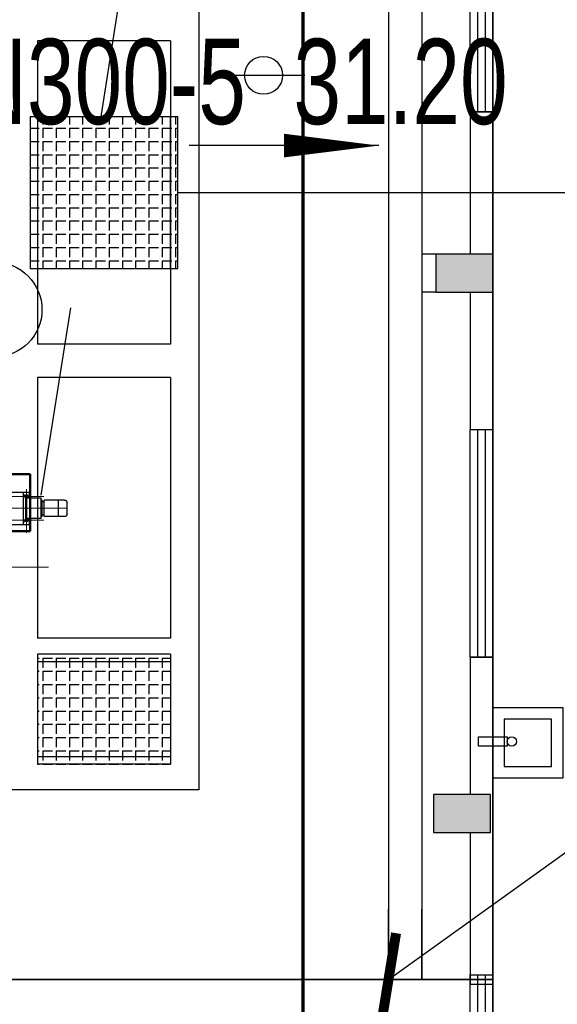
# Model space of a CAD drawing. Header units: millimetres. Extents: x 1371 to 38096, y 232 to 174236.
# Tile 51 of 84: x 19112.98 to 19118.65, y 87059.11 to 87069.5. Entities that reach past the tile are written whole.
import ezdxf

# ---------------------------------------------------------------- set-up
doc = ezdxf.new("R2010")
doc.units = ezdxf.units.MM
doc.header["$LTSCALE"] = 10
for name, pattern in [('CENTER', [50.8, 31.75, -6.35, 6.35, -6.35]), ('CONTINOUS', [0]), ('DASHED', [0.75, 0.5, -0.25]), ('X6', [2, 1, -1])]:
    doc.linetypes.add(name, pattern=pattern)
for name, color, linetype in [('00辅助-不打印', 241, 'Continuous'), ('0提标-单体内线', 31, 'Continuous'), ('0提标-坐标', 3, 'Continuous'), ('0提标-管-放空管', 3, '放空管'), ('0提标-管-污水管标注', 2, 'CONTINOUS'), ('0提标-管-雨水连管', 3, 'DASHED'), ('DLSS', 30, 'Continuous'), ('dx', 8, 'Continuous'), ('KZD', 1, 'Continuous'), ('LOCKUP', 7, 'Continuous'), ('LVTRY', 21, 'Continuous'), ('建筑', 7, 'Continuous')]:
    doc.layers.add(name, color=color, linetype=linetype)
doc.layers.add('01', color=7, linetype='Continuous', lineweight=30)
doc.layers.add('02', color=1, linetype='CENTER', lineweight=5)
doc.styles.add('gx', font='txt', dxfattribs={"width": 0.75})
doc.styles.add('SMEDI', font='smsim1.shx', dxfattribs={"width": 0.75, "bigfont": 'smfs.shx'})
doc.styles.add('SMEDI1', font='smsim.shx', dxfattribs={"width": 0.75, "bigfont": 'smfs.shx'})
doc.linetypes.add('放空管', pattern='A,0.8,-0.15,["FK",gx,S=0.1,R=0,X=-0.1,Y=-0.05],-0.1', length=1.05)
doc.dimstyles.new('1-700', dxfattribs={"dimscale": 0.7, "dimtxt": 3, "dimasz": 1, "dimexe": 0.5, "dimexo": 0.5, "dimgap": 0, "dimtad": 1, "dimdsep": 46, "dimtxsty": 'SMEDI', "dimblk1": 'ARCHTICK', "dimblk2": 'ARCHTICK', "dimsah": 1, "dimcen": 0, "dimclrd": 7, "dimclre": 7, "dimclrt": 3, "dimazin": 0, "dimtfac": 1, "dimtix": 1, "dimtmove": 2, "dimatfit": 3, "dimldrblk": 'ARCHTICK', "dimfxl": 0, "dimtolj": 1, "dimtzin": 0, "dimarcsym": 0})
pattern_1 = [(2e-15, (-501.71213, 20.98137), (0, 0.1397), [0.1016, -0.0381]), (90, (-501.71213, 20.98137), (-0.1397, 9e-18), [0.1016, -0.0381])]

# ---------------------------------------------------------------- blocks, each defined once
blk = doc.blocks.new('*U325')
at = {"layer": 'DLSS', "color": 8, "linetype": 'X6', "ltscale": 0.2, "flags": 128}
blk.add_lwpolyline([(19103.917, 87005.206), (19106.068, 87019.456), (19111.658, 87054.702), (19119.028, 87101.328), (19123.154, 87141.485)], dxfattribs=at)
blk.add_lwpolyline([(19128.901, 86983.109, -0.006008), (19126.482, 86983.888, -0.009596), (19124.983, 86984.423, -0.003772), (19120.914, 86985.999, -0.023509), (19120.276, 86986.287, -0.058244), (19118.922, 86987.189, -0.032118), (19116.804, 86989.234, -0.004511), (19116.044, 86990.084, -0.003533), (19115.091, 86991.185, -0.016319), (19113.473, 86993.211, -0.017727), (19112.114, 86995.174, -0.072162), (19111.058, 86997.5, -0.043639), (19110.243, 87001.63, -0.015853), (19109.998, 87004.847, -0.045644), (19110.051, 87005.968, -0.004364), (19110.642, 87009.96, -0.001496), (19112.502, 87021.585, -0.000061), (19116.89, 87048.47, -0.000361), (19117.635, 87053.012, -0.000762), (19118.141, 87056.053, 0.000141), (19120.891, 87072.456, 0.004463), (19121.666, 87077.355, 0.002008), (19123.247, 87088.265), (19123.247, 87088.265), (19123.247, 87088.265), (19123.247, 87088.265)], format="xyb", dxfattribs=at)
at = {"layer": 'dx', "linetype": 'Continuous', "ltscale": 0.3}
blk.add_circle((19112.712, 87066.441), 0.5, dxfattribs=at)
at = {"layer": 'dx', "ltscale": 0.3}
blk.add_circle((19112.712, 87066.441), 0.5, dxfattribs=at)
blk = doc.blocks.new('A$C4B842C2A')
at = {"layer": '00辅助-不打印'}
blk.add_lwpolyline([(0, 16250), (52850, 16250), (52850, 250), (0, 250)], close=True, dxfattribs=at)
at = {"layer": 'LVTRY'}
blk.add_lwpolyline([(45689, 16400), (45789, 16400), (45789, 16100), (45689, 16100)], close=True, dxfattribs=at)
blk.add_circle((45739, 16450), 50, dxfattribs=at)
blk = doc.blocks.new('_ARCHTICK')
at = {"color": 0, "linetype": 'ByBlock', "const_width": 0.15}
blk.add_lwpolyline([(-0.5, -0.5), (0.5, 0.5)], dxfattribs=at)
blk = doc.blocks.new('A$C2FD411B5')
at = {"layer": '0提标-单体内线'}
for p, q in [((-49.05, 16), (-54.1, 16)), ((-54.1, 16), (-54.1, 15.25)), ((-54.1, 15.25), (-54.843, 15.25)), ((-54.1, 14.9), (-54.843, 14.9)), ((-54.1, 12.9), (-54.1, 14.9)), ((-54.1, 3.4), (-54.1, 12.55))]:
    blk.add_line(p, q, dxfattribs=at)
blk.add_lwpolyline([(-54.1, 16), (-54.843, 16)], dxfattribs=at)
at = {"layer": 'KZD'}
blk.add_lwpolyline([(-54.1, 16), (0, 16), (0, 0), (-54.1, 0)], close=True, dxfattribs=at)
blk = doc.blocks.new('$TCHSYS$WIN2D')
for p, q in [((-0.5, 0.5), (0.5, 0.5)), ((-0.5, 0.5), (-0.5, -0.5)), ((0.5, 0.5), (0.5, -0.5)), ((0.5, 0.1667), (-0.5, 0.1667)), ((0.5, -0.1667), (-0.5, -0.1667)), ((-0.5, -0.5), (0.5, -0.5))]:
    blk.add_line(p, q)
blk = doc.blocks.new('A$C57FD7230')
at = {"layer": '01', "color": 5, "linetype": 'ByBlock', "lineweight": 30}
for p, q in [((532, 1101), (532, 889)), ((532, 1041), (707, 1041)), ((562, 1131), (677, 1131)), ((707, 1101), (707, 889)), ((512, 859), (512, 695)), ((512, 859), (727, 859)), ((532, 889), (707, 889)), ((532, 869), (532, 859)), ((532, 869), (707, 869)), ((552, 889), (552, 869)), ((687, 889), (687, 869)), ((707, 869), (707, 859)), ((727, 859), (727, 695)), ((450, 365), (450, 730)), ((512, 730), (450, 730)), ((790, 730), (727, 730)), ((790, 365), (790, 730)), ((450, 672), (790, 672)), ((512, 695), (473, 672)), ((512, 705), (727, 705)), ((512, 695), (727, 695)), ((727, 695), (767, 672))]:
    blk.add_line(p, q, dxfattribs=at)
for points in [[(481, 694), (495, 686), (509, 694), (509, 711), (495, 719), (481, 711)], [(731, 694), (745, 686), (760, 694), (760, 711), (745, 719), (731, 711)]]:
    blk.add_lwpolyline(points, close=True, dxfattribs=at)
for centre, radius in [((495, 702), 14.3), ((495, 702), 8), ((745, 702), 14.3), ((745, 702), 8)]:
    blk.add_circle(centre, radius, dxfattribs=at)
for centre, radius, start, end in [((562, 1101), 30, 90, 180), ((677, 1101), 30, 0, 90), ((495, 702), 10, 270, 180), ((745, 702), 10, 270, 180)]:
    blk.add_arc(centre, radius, start, end, dxfattribs=at)
at = {"layer": '02', "color": 5, "linetype": 'ByBlock', "lineweight": 5, "ltscale": 5}
for p, q in [((620, 198), (620, 1131)), ((0, 935), (0, -7632)), ((495, 340), (495, 887)), ((745, 340), (745, 887)), ((823, 702), (360, 702))]:
    blk.add_line(p, q, dxfattribs=at)
at = {"layer": '建筑', "color": 5, "linetype": 'ByBlock', "lineweight": 50}
for p, q in [((980, 740), (380, 740)), ((380, 740), (380, 340)), ((980, 340), (980, 740))]:
    blk.add_line(p, q, dxfattribs=at)
blk = doc.blocks.new('A$C586E4C5F')
at = {"layer": '0提标-单体内线'}
for points in [[(-10.3, 17.9), (-9.9, 17.9), (-9.9, 18.5), (-10.3, 18.5)], [(-4.6, 17.875), (-4.2, 17.875), (-4.2, 18.475), (-4.6, 18.475)]]:
    blk.add_hatch(color=256, dxfattribs=at).paths.add_polyline_path(points)
h = blk.add_hatch(dxfattribs=at)
h.set_pattern_fill('ANGLE', color=256, scale=0.02)
h.set_pattern_definition(pattern_1)
h.paths.add_polyline_path([(-10.15, 15.18), (-11.75, 15.18), (-11.75, 13.62), (-10.15, 13.62)])
h = blk.add_hatch(dxfattribs=at)
h.set_pattern_fill('ANGLE', color=256, scale=0.02)
h.set_pattern_definition(pattern_1)
h.paths.add_polyline_path([(-6.08, 15.1), (-4.92, 15.1), (-4.92, 13.7), (-6.08, 13.7)])
for p, q in [((-10.3, 18.5), (-11.8, 18.5)), ((-11.8, 18.5), (-11.8, 18.26)), ((-9.9, 18.5), (-10.3, 18.5)), ((-10.3, 18.5), (-10.3, 17.9)), ((-9.9, 17.9), (-9.9, 18.5)), ((-8.45, 18.5), (-9.9, 18.5)), ((-8.45, 18.26), (-8.45, 18.5)), ((-4.5, 18.5), (-6.05, 18.5)), ((-6.05, 18.5), (-6.05, 18.26)), ((-2.6, 18.5), (-4.5, 18.5)), ((-2.65, 18.5), (4.169, 18.5)), ((-2.65, 17.75), (-2.65, 18.5)), ((-2.6, 18.26), (-2.6, 18.5)), ((-4.2, 18.475), (-4.6, 18.475)), ((-4.6, 18.475), (-4.6, 17.875)), ((-4.2, 17.875), (-4.2, 18.475)), ((-11.8, 18.26), (-10.3, 18.26)), ((-9.9, 18.26), (-8.45, 18.26)), ((-6.05, 18.26), (-4.6, 18.26)), ((-4.2, 18.26), (-2.6, 18.26)), ((-10.3, 17.9), (-10.3, 17.75)), ((-10.3, 17.9), (-9.9, 17.9)), ((-9.9, 17.9), (-9.9, 17.75)), ((-4.6, 17.875), (-4.2, 17.875)), ((-50.5, 17.75), (-2.65, 17.75)), ((-41.4, 17.4), (-2.65, 17.4)), ((-2.65, 17.4), (-2.65, 7.15)), ((-41.4, 15.4), (-4.65, 15.4)), ((-4.65, 15.4), (-4.65, 7.15)), ((-11.75, 13.62), (-11.75, 15.18)), ((-10.15, 15.18), (-11.75, 15.18)), ((-10.15, 13.62), (-10.15, 15.18)), ((-12.55, 15.1), (-12.55, 13.7)), ((-12.55, 15.1), (-9.35, 15.1)), ((-10.15, 15.1), (-11.75, 15.1)), ((-9.35, 15.1), (-9.35, 13.7)), ((-9, 15.1), (-9, 13.7)), ((-9, 15.1), (-6.25, 15.1)), ((-6.25, 15.1), (-6.25, 13.7)), ((-6.08, 15.1), (-6.08, 13.7)), ((-6.08, 15.1), (-4.92, 15.1)), ((-6, 15.1), (-6, 13.7)), ((-5, 15.1), (-5, 13.7)), ((-4.92, 15.1), (-4.92, 13.7)), ((-12.55, 13.7), (-9.35, 13.7)), ((-11.75, 13.7), (-10.15, 13.7)), ((-11.75, 13.62), (-10.15, 13.62)), ((-11.75, 13.62), (-11.723, 13.62)), ((-9, 13.7), (-6.25, 13.7)), ((-6.08, 13.7), (-4.92, 13.7))]:
    blk.add_line(p, q, dxfattribs=at)
at = {"layer": '0提标-单体内线', "const_width": 0.035}
blk.add_lwpolyline([(1.96, 16.5), (-50.66, 16.5)], dxfattribs=at)
at = {"layer": 'KZD'}
blk.add_lwpolyline([(-50.9, 17.35), (-50.9, 18.5), (-2.65, 18.5), (-2.65, 2.5), (-50.9, 2.5), (-50.9, 15.85)], dxfattribs=at)
at = {"layer": '0提标-单体内线', "xscale": 2.4, "yscale": 0.24, "zscale": -2.4, "rotation": 180}
for p in [(-13, 18.38), (-7.25, 18.38), (-1.5, 18.38)]:
    blk.add_blockref('$TCHSYS$WIN2D', p, dxfattribs=at)
at = {"layer": '0提标-单体内线', "xscale": -0.001, "yscale": 0.001, "zscale": 0.001}
blk.add_blockref('A$C57FD7230', (-7, 12.88), dxfattribs=at)
blk = doc.blocks.new('*U324')
at = {"layer": '0提标-管-放空管', "ltscale": 0.3}
blk.add_line((19114.646, 87067.676), (19119.966, 87067.676), dxfattribs=at)
at = {"layer": '0提标-管-污水管标注', "ltscale": 0.4}
for p, q in [((19115.114, 87068.912, 32.574), (19115.984, 87068.912, 32.574)), ((19116.763, 87068.171), (19114.763, 87068.171))]:
    blk.add_line(p, q, dxfattribs=at)
blk.add_lwpolyline([(19116.763, 87068.171, 0, 0.25, 0), (19115.763, 87068.171, 0, 0, 0)], format="xyseb", dxfattribs=at)
blk.add_circle((19115.549, 87068.912, 32.574), 0.2, dxfattribs=at)
at = {"layer": '0提标-管-雨水连管', "color": 7, "linetype": 'CONTINOUS', "ltscale": 0.3}
for points in [[(19117.966, 87061.502), (19118.706, 87061.502), (19118.706, 87062.242), (19117.966, 87062.242)], [(19118.086, 87061.622), (19118.586, 87061.622), (19118.586, 87062.122), (19118.086, 87062.122)]]:
    blk.add_lwpolyline(points, close=True, dxfattribs=at)
at = {"ltscale": 0.3, "rotation": 270}
for name, p in [('A$C586E4C5F', (19099.466, 87056.726)), ('A$C2FD411B5', (19101.966, 87005.276))]:
    blk.add_blockref(name, p, dxfattribs=at)
at = {"layer": '00辅助-不打印', "ltscale": 0.3, "xscale": 0.001, "yscale": 0.001, "zscale": 0.001, "rotation": 270}
blk.add_blockref('A$C4B842C2A', (19101.716, 87107.626), dxfattribs=at)
at = {"layer": '0提标-管-污水管标注', "ltscale": 0.4, "style": 'SMEDI1', "width": 0.75}
blk.add_text('DN300-5  31.20', height=0.9, dxfattribs=at).set_placement((19111.75, 87068.397, 65.148))
at = {"layer": '0提标-坐标'}
blk.add_leader([(19116.866, 87059.376), (19130.935, 87069.491)], dimstyle='1-700', dxfattribs=at)
blk = doc.blocks.new('*U327')
at = {"layer": 'LOCKUP', "ltscale": 0.3}
for name in ['*U324', '*U325']:
    blk.add_blockref(name, (0, 0), dxfattribs=at)

msp = doc.modelspace()

# ---------------------------------------------------------------- block references
at = {"layer": 'LOCKUP', "ltscale": 0.3}
msp.add_blockref('*U327', (0, 0), dxfattribs=at)

doc.saveas('drawing.dxf')
